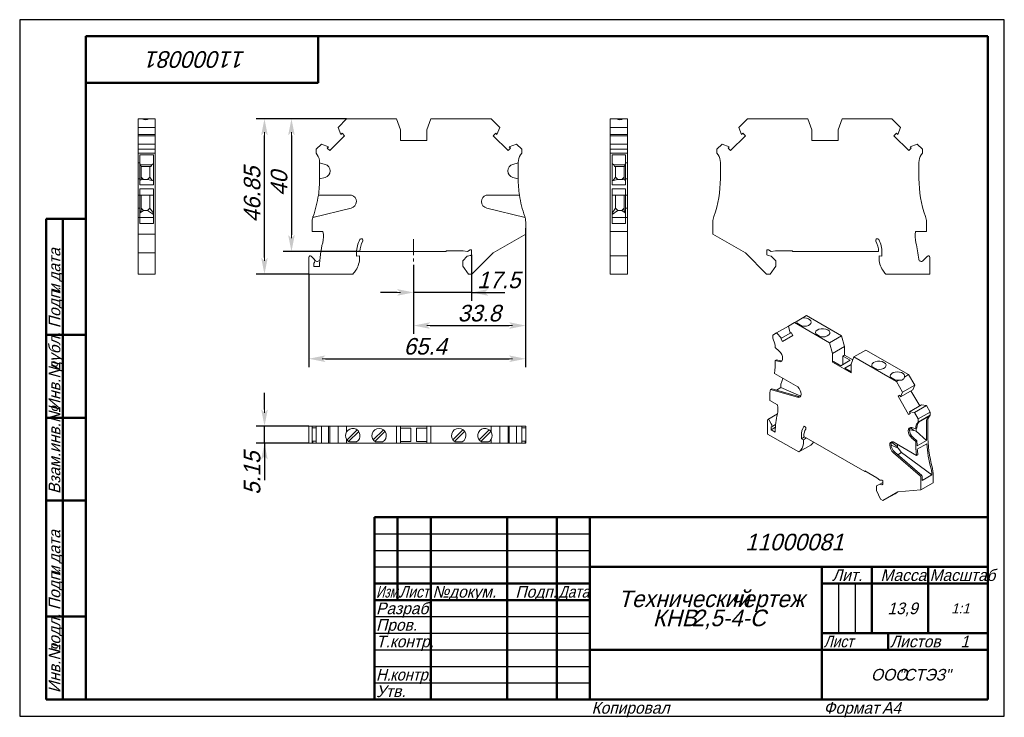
# Model space of a CAD drawing. Header units: millimetres. Extents: x 0 to 297, y 0 to 210.
import ezdxf

# ---------------------------------------------------------------- set-up
doc = ezdxf.new("R2010")
doc.units = ezdxf.units.MM
doc.linetypes.add('CENTER_per1_scale0.152362', pattern=[7.74, 4.8375, -0.9675, 0.9675, -0.9675])
doc.styles.add('TextStyle_1', font='T-FLEX Type A.TTF', dxfattribs={"oblique": 15, "height": 5})
doc.styles.add('TextStyle_2', font='T-FLEX Type A.TTF', dxfattribs={"oblique": 15, "height": 3.5})
doc.styles.add('TextStyle_3', font='T-FLEX Type A.TTF', dxfattribs={"width": 0.744064, "oblique": 15, "height": 3.5})
doc.styles.add('TextStyle_4', font='T-FLEX Type A.TTF', dxfattribs={"width": 0.883061, "oblique": 15, "height": 3.5})
doc.styles.add('TextStyle_5', font='T-FLEX Type A.TTF', dxfattribs={"width": 0.94413, "oblique": 15, "height": 3.5})
doc.styles.add('TextStyle_6', font='T-FLEX Type A.TTF', dxfattribs={"width": 0.98844, "oblique": 15, "height": 3.5})
doc.styles.add('TextStyle_7', font='T-FLEX Type A.TTF', dxfattribs={"oblique": 15, "height": 5})
doc.styles.add('TextStyle_8', font='T-FLEX Type A.TTF', dxfattribs={"oblique": 15, "height": 3})
doc.styles.add('TextStyle_9', font='T-FLEX Type A.TTF', dxfattribs={"oblique": 15, "height": 3.5})
doc.dimstyles.new('DIM_ST_1', dxfattribs={"dimtxt": 5, "dimasz": 5, "dimexe": 2.5, "dimexo": 0, "dimtad": 1, "dimrnd": 0.01, "dimdsep": 46, "dimtxsty": 'TextStyle_1', "dimblk": 'Arrow_3_C7_Status', "dimcen": 0.09, "dimclrd": 7, "dimclre": 7, "dimclrt": 7, "dimazin": 0, "dimtfac": 1, "dimtdec": 0, "dimtmove": 0, "dimatfit": 0, "dimldrblk": 'NONE', "dimfxl": 1, "dimtvp": 1, "dimtolj": 1, "dimarcsym": 0})
doc.dimstyles.new('DIM_ST_2', dxfattribs={"dimtxt": 5, "dimasz": 5, "dimexe": 2.5, "dimexo": 0, "dimtad": 1, "dimrnd": 0.01, "dimdsep": 46, "dimtxsty": 'TextStyle_1', "dimblk": 'Arrow_3_C7_Status', "dimcen": 0.09, "dimclrd": 7, "dimclre": 7, "dimclrt": 7, "dimazin": 0, "dimtfac": 1, "dimtdec": 0, "dimtmove": 0, "dimatfit": 0, "dimldrblk": 'NONE', "dimfxl": 1, "dimtvp": 1, "dimtolj": 1, "dimarcsym": 0})
doc.dimstyles.new('DIM_ST_3', dxfattribs={"dimtxt": 5, "dimasz": 5, "dimexe": 2.5, "dimexo": 0, "dimtad": 1, "dimrnd": 0.01, "dimdsep": 46, "dimtxsty": 'TextStyle_1', "dimblk": 'Arrow_3_C7_Status', "dimcen": 0.09, "dimclrd": 7, "dimclre": 7, "dimclrt": 7, "dimazin": 0, "dimtfac": 1, "dimtdec": 0, "dimtmove": 0, "dimatfit": 0, "dimldrblk": 'NONE', "dimfxl": 1, "dimtvp": 1, "dimtolj": 1, "dimarcsym": 0})

# ---------------------------------------------------------------- blocks, each defined once
blk = doc.blocks.new('Arrow_3_C7_Status')
at = {"color": 7, "linetype": 'Continuous', "lineweight": 0}
blk.add_line((-1, 0), (-0.8, 0), dxfattribs=at)
at = {"color": 7}
blk.add_solid([(-1, -0.2), (0, 0), (-0.8, 0), (-1, 0.2)], dxfattribs=at)
blk = doc.blocks.new('*D5')
at = {"color": 7, "lineweight": -2}
for p, q in [((136.32, 139.12), (136.32, 125.27)), ((118.82, 136.09), (118.82, 125.27)), ((113.82, 127.77), (108.82, 127.77)), ((136.32, 127.77), (118.82, 127.77)), ((136.32, 127.77), (146.32, 127.77)), ((141.32, 127.77), (146.32, 127.77))]:
    blk.add_line(p, q, dxfattribs=at)
at = {"layer": 'Defpoints', "color": 0}
for p in [(136.32, 139.12), (118.82, 136.09), (118.82, 127.77)]:
    blk.add_point(p, dxfattribs=at)
at = {"color": 7, "lineweight": -2, "xscale": 5, "yscale": 5, "zscale": 5}
blk.add_blockref('Arrow_3_C7_Status', (118.82, 127.77), dxfattribs=at)
at = {"color": 7, "lineweight": -2, "xscale": 5, "yscale": 5, "zscale": 5, "rotation": 180}
blk.add_blockref('Arrow_3_C7_Status', (136.32, 127.77), dxfattribs=at)
blk = doc.blocks.new('_None')
blk = doc.blocks.new('*D6')
at = {"color": 7, "lineweight": -2}
for p, q in [((152.62, 147.17), (152.62, 115.27)), ((118.82, 136.09), (118.82, 115.27)), ((123.82, 117.77), (147.62, 117.77))]:
    blk.add_line(p, q, dxfattribs=at)
at = {"layer": 'Defpoints', "color": 0}
for p in [(152.62, 147.17), (118.82, 136.09), (152.62, 117.77)]:
    blk.add_point(p, dxfattribs=at)
at = {"color": 7, "lineweight": -2, "xscale": 5, "yscale": 5, "zscale": 5, "rotation": 180}
blk.add_blockref('Arrow_3_C7_Status', (118.82, 117.77), dxfattribs=at)
at = {"color": 7, "lineweight": -2, "xscale": 5, "yscale": 5, "zscale": 5}
blk.add_blockref('Arrow_3_C7_Status', (152.62, 117.77), dxfattribs=at)
blk = doc.blocks.new('*D7')
at = {"color": 7, "lineweight": -2}
for p, q in [((152.62, 145.32), (152.62, 105.27)), ((87.22, 133.27), (87.22, 105.27)), ((92.22, 107.77), (147.62, 107.77))]:
    blk.add_line(p, q, dxfattribs=at)
at = {"layer": 'Defpoints', "color": 0}
for p in [(152.62, 145.32), (87.22, 133.27), (152.62, 107.77)]:
    blk.add_point(p, dxfattribs=at)
at = {"color": 7, "lineweight": -2, "xscale": 5, "yscale": 5, "zscale": 5}
for p, rotation in [((87.22, 107.77), 180), ((152.62, 107.77), 360)]:
    blk.add_blockref('Arrow_3_C7_Status', p, dxfattribs=dict(at, rotation=rotation))
blk = doc.blocks.new('*D8')
at = {"color": 7, "lineweight": -2}
for p, q in [((98.62, 180.12), (79.48, 180.12)), ((81.98, 175.12), (81.98, 145.12)), ((102.63, 140.12), (79.48, 140.12))]:
    blk.add_line(p, q, dxfattribs=at)
at = {"layer": 'Defpoints', "color": 0}
for p in [(98.62, 180.12), (81.98, 140.12), (102.63, 140.12)]:
    blk.add_point(p, dxfattribs=at)
at = {"color": 7, "lineweight": -2, "xscale": 5, "yscale": 5, "zscale": 5}
for p, rotation in [((81.98, 180.12), 89.99999999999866), ((81.98, 140.12), 269.9999999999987)]:
    blk.add_blockref('Arrow_3_C7_Status', p, dxfattribs=dict(at, rotation=rotation))
blk = doc.blocks.new('*D9')
at = {"color": 7, "lineweight": -2}
for p, q in [((98.62, 180.12), (71.34, 180.12)), ((73.84, 138.27), (73.84, 175.12)), ((87.22, 133.27), (71.34, 133.27))]:
    blk.add_line(p, q, dxfattribs=at)
at = {"layer": 'Defpoints', "color": 0}
for p in [(73.84, 180.12), (98.62, 180.12), (87.22, 133.27)]:
    blk.add_point(p, dxfattribs=at)
at = {"color": 7, "lineweight": -2, "xscale": 5, "yscale": 5, "zscale": 5}
for p, rotation in [((73.84, 180.12), 90), ((73.84, 133.27), 270)]:
    blk.add_blockref('Arrow_3_C7_Status', p, dxfattribs=dict(at, rotation=rotation))
blk = doc.blocks.new('*D10')
at = {"color": 7, "lineweight": -2}
for p, q in [((73.84, 92.48), (73.84, 97.48)), ((87.22, 87.48), (71.34, 87.48)), ((73.84, 82.33), (73.84, 87.48)), ((87.22, 82.33), (71.34, 82.33)), ((73.84, 82.33), (73.84, 71.19)), ((73.84, 77.33), (73.84, 72.33))]:
    blk.add_line(p, q, dxfattribs=at)
at = {"layer": 'Defpoints', "color": 0}
for p in [(73.84, 87.48), (87.22, 87.48), (87.22, 82.33)]:
    blk.add_point(p, dxfattribs=at)
at = {"color": 7, "lineweight": -2, "xscale": 5, "yscale": 5, "zscale": 5}
for p, rotation in [((73.84, 87.48), 269.9999999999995), ((73.84, 82.33), 89.99999999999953)]:
    blk.add_blockref('Arrow_3_C7_Status', p, dxfattribs=dict(at, rotation=rotation))
blk = doc.blocks.new('_FR1Страница_1')
at = {"color": 7, "linetype": 'Continuous', "lineweight": 25}
for p, q in [((0, 210), (0, 0)), ((297, 210), (0, 210)), ((297, 0), (297, 210)), ((107, 55), (172, 55)), ((107, 50), (172, 50)), ((107, 45), (172, 45)), ((247, 40), (247, 25)), ((252, 40), (252, 25)), ((107, 30), (172, 30)), ((107, 25), (172, 25)), ((107, 20), (172, 20)), ((242, 20), (292, 20)), ((262, 20), (262, 20)), ((107, 15), (172, 15)), ((107, 10), (172, 10)), ((0, 0), (297, 0))]:
    blk.add_line(p, q, dxfattribs=at)
at = {"color": 7, "linetype": 'Continuous', "lineweight": 50}
for p, q in [((20, 5), (20, 205)), ((20, 205), (292, 205)), ((90, 191), (90, 205)), ((292, 205), (292, 5)), ((20, 191), (90, 191)), ((8, 5), (8, 150)), ((8, 150), (20, 150)), ((13, 150), (13, 5)), ((8, 115), (20, 115)), ((8, 90), (20, 90)), ((20, 65), (8, 65)), ((107, 5), (107, 60)), ((107, 60), (292, 60)), ((114, 60), (114, 35)), ((124, 60), (124, 5)), ((147, 60), (147, 5)), ((162, 60), (162, 5)), ((172, 60), (172, 5)), ((172, 45), (292, 45)), ((242, 45), (242, 5)), ((257, 45), (257, 25)), ((274, 45), (274, 25)), ((107, 40), (172, 40)), ((242, 40), (292, 40)), ((107, 35), (172, 35)), ((8, 30), (20, 30)), ((242, 25), (292, 25)), ((262, 25), (262, 20)), ((172, 20), (292, 20)), ((20, 5), (8, 5)), ((292, 5), (20, 5))]:
    blk.add_line(p, q, dxfattribs=at)
at = {"color": 7, "oblique": 15}
for s, height, rotation, style, p in [('11000081', 5, 180, 'TextStyle_7', (68.16, 200.5)), ('дата', 3.5, 90, 'TextStyle_2', (12.25, 131.01)), ('Подп.', 3.5, 90, 'TextStyle_2', (12.25, 117)), ('и', 3.5, 90, 'TextStyle_2', (12.25, 127.51)), ('дубл.', 3.5, 90, 'TextStyle_2', (12.25, 104.01)), ('Инв.№', 3.5, 90, 'TextStyle_2', (12.25, 92)), ('Взам.инв.№', 3.5, 90, 'TextStyle_2', (12.25, 67)), ('дата', 3.5, 90, 'TextStyle_2', (12.25, 46.01)), ('Подп.', 3.5, 90, 'TextStyle_2', (12.25, 32)), ('и', 3.5, 90, 'TextStyle_2', (12.25, 42.51)), ('подл.', 3.5, 90, 'TextStyle_2', (12.25, 19.01)), ('Инв.№', 3.5, 90, 'TextStyle_2', (12.25, 7))]:
    blk.add_text(s, height=height, rotation=rotation, dxfattribs=dict(at, style=style)).set_placement(p)
for s, height, style, p in [('11000081', 5, 'TextStyle_7', (218.84, 50)), ('Лит.', 3.5, 'TextStyle_2', (245.03, 40.76)), ('Масса', 3.5, 'TextStyle_2', (259.65, 40.76)), ('№', 3.5, 'TextStyle_2', (124.5, 35.75)), ('Подп.', 3.5, 'TextStyle_2', (149.53, 35.75)), ('докум.', 3.5, 'TextStyle_2', (129.5, 35.75)), ('Технический', 5, 'TextStyle_7', (180.55, 32.88)), ('чертеж', 5, 'TextStyle_7', (214.51, 32.88)), ('Разраб.', 3.5, 'TextStyle_2', (107.5, 30.75)), ('13,9', 3.5, 'TextStyle_2', (261.78, 30.75)), ('1:1', 3, 'TextStyle_8', (280.99, 31)), ('КНВ', 5, 'TextStyle_7', (190.97, 27.12)), ('2,5-4-С', 5, 'TextStyle_7', (202.76, 27.12)), ('Пров.', 3.5, 'TextStyle_2', (107.5, 25.75)), ('Т.контр.', 3.5, 'TextStyle_2', (107.5, 20.75)), ('Листов', 3.5, 'TextStyle_2', (262.5, 20.75)), ('1', 3.5, 'TextStyle_9', (283.78, 20.75)), ('ООО', 3.5, 'TextStyle_2', (256.78, 10.75)), ('"СТЭЗ"', 3.5, 'TextStyle_2', (265.03, 10.75)), ('Утв.', 3.5, 'TextStyle_2', (107.5, 5.75)), ('Копировал', 3.5, 'TextStyle_2', (172.5, 0.75)), ('Формат', 3.5, 'TextStyle_2', (242.5, 0.75)), ('A4', 3.5, 'TextStyle_2', (260.12, 0.75))]:
    blk.add_text(s, height=height, dxfattribs=dict(at, style=style)).set_placement(p)
for s, style, width, p in [('Масштаб', 'TextStyle_6', 0.98844, (274.5, 40.76)), ('Изм.', 'TextStyle_3', 0.744064, (107.5, 35.75)), ('Лист', 'TextStyle_4', 0.883061, (114.5, 35.75)), ('Дата', 'TextStyle_4', 0.883061, (162.5, 35.75)), ('Лист', 'TextStyle_4', 0.883061, (242.5, 20.75)), ('Н.', 'TextStyle_5', 0.94413, (107.5, 10.75)), ('контр.', 'TextStyle_5', 0.94413, (111.75, 10.75))]:
    blk.add_text(s, height=3.5, dxfattribs=dict(at, style=style, width=width)).set_placement(p)
blk = doc.blocks.new('Страница_1')
at = {"color": 7, "linetype": 'Continuous', "lineweight": 20}
for p, q in [((35.715, 177.542), (35.715, 180.116)), ((35.715, 180.116), (36.863, 180.116)), ((36.862, 180.116), (39.068, 180.116)), ((39.067, 180.116), (40.865, 180.116)), ((40.865, 177.542), (40.865, 180.116)), ((96.049, 177.542), (98.623, 180.116)), ((98.623, 180.116), (113.623, 180.116)), ((113.623, 180.116), (114.823, 176.819)), ((122.823, 176.819), (124.023, 180.116)), ((124.023, 180.116), (142.223, 180.116)), ((144.797, 177.542), (142.223, 180.116)), ((179.945, 180.116), (178.148, 180.116)), ((178.148, 177.542), (178.148, 180.116)), ((182.15, 180.116), (179.944, 180.116)), ((183.298, 180.116), (182.15, 180.116)), ((183.298, 177.542), (183.298, 180.116)), ((216.929, 177.542), (219.503, 180.116)), ((237.703, 180.116), (219.503, 180.116)), ((238.903, 176.819), (237.703, 180.116)), ((248.103, 180.116), (246.903, 176.819)), ((263.103, 180.116), (248.103, 180.116)), ((265.677, 177.542), (263.103, 180.116)), ((35.715, 177.542), (40.865, 177.542)), ((35.715, 177.542), (35.715, 175.4)), ((35.715, 175.4), (40.865, 175.4)), ((35.715, 175.4), (35.715, 175.016)), ((40.865, 175.4), (40.865, 177.542)), ((40.865, 175.016), (40.865, 175.4)), ((96.884, 175.4), (96.049, 177.542)), ((97.257, 175.773), (96.884, 175.4)), ((98.013, 175.016), (97.257, 175.773)), ((114.823, 173.616), (114.823, 176.819)), ((122.823, 173.616), (122.823, 176.819)), ((143.59, 175.773), (142.833, 175.016)), ((143.963, 175.4), (143.59, 175.773)), ((144.797, 177.542), (143.963, 175.4)), ((183.298, 177.542), (178.148, 177.542)), ((178.148, 175.4), (178.148, 177.542)), ((178.148, 175.016), (178.148, 175.4)), ((183.298, 175.4), (178.148, 175.4)), ((183.298, 175.4), (183.298, 177.542)), ((183.298, 175.016), (183.298, 175.4)), ((217.763, 175.4), (216.929, 177.542)), ((218.137, 175.773), (217.763, 175.4)), ((218.893, 175.016), (218.137, 175.773)), ((238.903, 176.819), (238.903, 173.616)), ((246.903, 176.819), (246.903, 173.616)), ((263.713, 175.016), (264.47, 175.773)), ((264.47, 175.773), (264.843, 175.4)), ((264.843, 175.4), (265.677, 177.542)), ((35.715, 175.016), (35.715, 172.508)), ((40.865, 175.016), (35.715, 175.016)), ((35.715, 172.508), (40.865, 172.508)), ((35.715, 170.916), (35.715, 172.508)), ((40.865, 172.508), (40.865, 175.016)), ((40.865, 170.916), (40.865, 172.508)), ((89.423, 170.916), (91.015, 172.508)), ((91.015, 172.508), (93.158, 171.674)), ((93.541, 170.544), (98.013, 175.016)), ((122.823, 173.616), (114.823, 173.616)), ((142.833, 175.016), (147.306, 170.544)), ((149.832, 172.508), (147.689, 171.674)), ((151.423, 170.916), (149.832, 172.508)), ((178.148, 175.016), (178.148, 172.508)), ((178.148, 175.016), (183.298, 175.016)), ((178.148, 170.916), (178.148, 172.508)), ((183.298, 172.508), (178.148, 172.508)), ((183.298, 172.508), (183.298, 175.016)), ((183.298, 170.916), (183.298, 172.508)), ((210.303, 170.916), (211.895, 172.508)), ((211.895, 172.508), (214.038, 171.674)), ((214.421, 170.544), (218.893, 175.016)), ((238.903, 173.616), (246.903, 173.616)), ((263.713, 175.016), (268.185, 170.544)), ((270.711, 172.508), (268.569, 171.674)), ((272.303, 170.916), (270.711, 172.508)), ((35.715, 170.916), (40.865, 170.916)), ((35.715, 169.716), (35.715, 170.916)), ((35.715, 169.237), (35.715, 169.716)), ((40.865, 169.716), (35.715, 169.716)), ((40.865, 170.916), (40.865, 169.716)), ((40.865, 169.716), (40.865, 169.237)), ((89.423, 170.916), (89.423, 169.716)), ((89.423, 169.716), (89.759, 169.237)), ((92.784, 171.3), (93.158, 171.674)), ((93.541, 170.544), (92.784, 171.3)), ((147.306, 170.544), (148.062, 171.3)), ((148.062, 171.3), (147.689, 171.674)), ((151.088, 169.237), (151.423, 169.716)), ((151.423, 169.716), (151.423, 170.916)), ((178.148, 170.916), (178.148, 169.716)), ((183.298, 170.916), (178.148, 170.916)), ((183.298, 169.716), (178.148, 169.716)), ((178.148, 169.716), (178.148, 169.237)), ((183.298, 170.916), (183.298, 169.716)), ((183.298, 169.716), (183.298, 169.237)), ((210.303, 170.916), (210.303, 169.716)), ((210.303, 169.716), (210.639, 169.237)), ((213.664, 171.3), (214.038, 171.674)), ((214.421, 170.544), (213.664, 171.3)), ((268.185, 170.544), (268.942, 171.3)), ((268.942, 171.3), (268.569, 171.674)), ((272.303, 169.716), (271.968, 169.237)), ((272.303, 170.916), (272.303, 169.716)), ((35.715, 169.237), (35.715, 166.971)), ((35.715, 166.81), (35.715, 166.971)), ((35.715, 166.81), (35.715, 166.364)), ((36.265, 166.81), (35.715, 166.81)), ((35.715, 166.364), (35.715, 164.432)), ((36.265, 169.237), (36.265, 169.252)), ((40.315, 169.252), (36.265, 169.252)), ((36.265, 169.237), (36.265, 166.971)), ((36.265, 166.81), (36.265, 166.971)), ((36.265, 166.364), (36.265, 166.81)), ((36.454, 166.233), (36.265, 166.491)), ((36.265, 166.364), (36.265, 164.432)), ((39.824, 166.233), (40.315, 166.662)), ((40.315, 169.237), (40.315, 169.252)), ((40.315, 169.237), (40.315, 166.971)), ((40.315, 162.078), (40.315, 166.971)), ((40.865, 169.237), (40.865, 166.971)), ((40.865, 166.971), (40.865, 162.078)), ((90.473, 166.81), (90.473, 166.971)), ((90.473, 166.81), (92.141, 166.364)), ((90.473, 162.078), (90.473, 166.81)), ((150.373, 166.81), (148.706, 166.364)), ((150.373, 166.81), (150.373, 166.971)), ((150.373, 162.078), (150.373, 166.81)), ((178.148, 166.971), (178.148, 169.237)), ((178.148, 166.971), (178.148, 162.078)), ((178.698, 169.252), (182.748, 169.252)), ((178.698, 169.237), (178.698, 169.252)), ((178.698, 166.971), (178.698, 169.237)), ((178.698, 162.078), (178.698, 166.971)), ((179.189, 166.233), (178.698, 166.662)), ((182.558, 166.233), (182.748, 166.491)), ((182.748, 169.237), (182.748, 169.252)), ((182.748, 166.971), (182.748, 169.237)), ((182.748, 166.81), (182.748, 166.971)), ((182.748, 166.364), (182.748, 166.81)), ((182.748, 166.81), (183.298, 166.81)), ((182.748, 166.364), (182.748, 164.432)), ((183.298, 166.971), (183.298, 169.237)), ((183.298, 166.81), (183.298, 166.971)), ((183.298, 166.81), (183.298, 166.364)), ((183.298, 166.364), (183.298, 164.432)), ((211.353, 166.971), (211.353, 162.078)), ((271.253, 166.971), (271.253, 162.078)), ((35.715, 164.432), (35.715, 164.401)), ((35.715, 164.401), (35.715, 162.469)), ((36.265, 164.401), (36.265, 164.432)), ((36.265, 164.401), (36.265, 162.469)), ((36.454, 166.233), (36.62, 165.777)), ((39.824, 166.233), (36.454, 166.233)), ((39.566, 165.777), (36.62, 165.777)), ((36.665, 165.777), (36.665, 162.001)), ((39.265, 162.566), (39.265, 165.777)), ((39.824, 166.233), (39.566, 165.777)), ((93.623, 164.432), (93.623, 164.401)), ((147.223, 164.432), (147.223, 164.401)), ((179.189, 166.233), (179.446, 165.777)), ((179.189, 166.233), (182.558, 166.233)), ((179.446, 165.777), (182.393, 165.777)), ((179.748, 162.566), (179.748, 165.777)), ((182.348, 165.777), (182.348, 162.001)), ((182.558, 166.233), (182.393, 165.777)), ((182.748, 164.401), (182.748, 164.432)), ((182.748, 164.401), (182.748, 162.469)), ((183.298, 164.432), (183.298, 164.401)), ((183.298, 164.401), (183.298, 162.469)), ((35.715, 162.469), (35.715, 162.022)), ((35.715, 162.022), (35.715, 157.091)), ((36.265, 162.022), (35.715, 162.022)), ((36.265, 162.022), (36.265, 162.469)), ((36.265, 162.022), (36.265, 160.184)), ((36.265, 161.47), (36.549, 161.676)), ((36.549, 161.676), (36.665, 162.001)), ((36.549, 161.676), (37.365, 161.866)), ((37.365, 161.866), (36.665, 162.566)), ((37.365, 161.866), (38.565, 161.866)), ((39.265, 162.566), (38.565, 161.866)), ((39.975, 161.537), (38.565, 161.866)), ((39.975, 161.537), (39.265, 162.566)), ((39.975, 161.537), (40.315, 161.379)), ((40.315, 162.078), (40.315, 160.184)), ((40.865, 162.078), (40.865, 150.697)), ((92.141, 162.469), (90.473, 162.022)), ((148.706, 162.469), (150.373, 162.022)), ((178.148, 162.078), (178.148, 150.697)), ((178.698, 162.078), (178.698, 160.184)), ((179.037, 161.537), (178.698, 161.379)), ((179.037, 161.537), (179.748, 162.566)), ((179.037, 161.537), (180.448, 161.866)), ((179.748, 162.566), (180.448, 161.866)), ((181.648, 161.866), (180.448, 161.866)), ((181.648, 161.866), (182.348, 162.566)), ((182.463, 161.676), (181.648, 161.866)), ((182.463, 161.676), (182.348, 162.001)), ((182.748, 161.47), (182.463, 161.676)), ((182.748, 162.022), (182.748, 162.469)), ((182.748, 162.022), (182.748, 160.184)), ((183.298, 162.022), (182.748, 162.022)), ((183.298, 162.469), (183.298, 162.022)), ((183.298, 162.022), (183.298, 157.091)), ((40.315, 160.184), (36.265, 160.184)), ((36.265, 159.033), (36.265, 157.091)), ((40.315, 159.033), (36.265, 159.033)), ((40.315, 159.033), (40.315, 150.697)), ((182.748, 160.184), (178.698, 160.184)), ((178.698, 159.033), (178.698, 150.697)), ((182.748, 159.033), (178.698, 159.033)), ((182.748, 159.033), (182.748, 157.091)), ((35.715, 157.091), (35.715, 155.18)), ((36.265, 157.091), (35.715, 157.091)), ((35.715, 155.18), (35.715, 155.149)), ((35.715, 155.149), (35.715, 153.188)), ((36.265, 157.091), (36.265, 155.18)), ((36.265, 157.091), (40.315, 157.091)), ((36.265, 155.18), (36.265, 155.149)), ((36.265, 155.149), (36.265, 153.188)), ((36.665, 157.091), (36.665, 152.601)), ((39.265, 157.091), (39.265, 153.166)), ((100.136, 157.091), (90.106, 157.091)), ((101.548, 155.18), (101.548, 155.149)), ((139.298, 155.18), (139.298, 155.149)), ((140.711, 157.091), (150.741, 157.091)), ((182.748, 157.091), (178.698, 157.091)), ((179.748, 157.091), (179.748, 153.166)), ((182.348, 157.091), (182.348, 152.601)), ((182.748, 157.091), (182.748, 155.18)), ((183.298, 157.091), (182.748, 157.091)), ((182.748, 155.18), (182.748, 155.149)), ((182.748, 155.149), (182.748, 153.188)), ((183.298, 157.091), (183.298, 155.18)), ((183.298, 155.18), (183.298, 155.149)), ((183.298, 155.149), (183.298, 153.188)), ((36.265, 153.188), (35.715, 153.188)), ((35.715, 153.188), (35.715, 150.325)), ((36.265, 153.188), (36.265, 150.325)), ((36.265, 151.636), (36.34, 151.748)), ((36.665, 152.601), (36.34, 151.748)), ((36.34, 151.748), (37.365, 152.466)), ((36.665, 153.166), (37.365, 152.466)), ((37.365, 152.466), (38.565, 152.466)), ((39.265, 153.166), (38.565, 152.466)), ((38.565, 152.466), (40.315, 151.24)), ((39.265, 153.166), (40.315, 151.644)), ((99.942, 153.188), (88.396, 150.325)), ((140.905, 153.188), (152.451, 150.325)), ((179.748, 153.166), (178.698, 151.644)), ((180.448, 152.466), (178.698, 151.24)), ((179.748, 153.166), (180.448, 152.466)), ((181.648, 152.466), (180.448, 152.466)), ((182.348, 153.166), (181.648, 152.466)), ((182.672, 151.748), (181.648, 152.466)), ((182.348, 152.601), (182.672, 151.748)), ((182.748, 151.636), (182.672, 151.748)), ((182.748, 153.188), (183.298, 153.188)), ((182.748, 153.188), (182.748, 150.325)), ((183.298, 153.188), (183.298, 150.325)), ((35.715, 149.023), (35.715, 150.325)), ((36.265, 150.325), (35.715, 150.325)), ((35.715, 149.023), (35.715, 145.324)), ((40.315, 150.392), (36.265, 150.392)), ((36.265, 149.023), (36.265, 150.325)), ((36.265, 149.023), (36.265, 148.587)), ((40.315, 148.587), (36.265, 148.587)), ((40.315, 149.023), (40.315, 150.697)), ((40.315, 148.587), (40.315, 149.023)), ((40.865, 149.023), (40.865, 150.697)), ((40.865, 149.023), (40.865, 145.324)), ((88.223, 149.023), (88.223, 146.116)), ((152.623, 149.023), (152.623, 145.324)), ((178.148, 149.023), (178.148, 150.697)), ((178.148, 149.023), (178.148, 146.116)), ((178.698, 149.023), (178.698, 150.697)), ((178.698, 150.392), (182.748, 150.392)), ((178.698, 148.587), (178.698, 149.023)), ((178.698, 148.587), (182.748, 148.587)), ((182.748, 149.023), (182.748, 150.325)), ((183.298, 150.325), (182.748, 150.325)), ((182.748, 149.023), (182.748, 148.587)), ((183.298, 149.023), (183.298, 150.325)), ((183.298, 149.023), (183.298, 146.116)), ((209.103, 149.023), (209.103, 145.324)), ((273.503, 149.023), (273.503, 146.116)), ((91.467, 146.116), (88.223, 146.116)), ((178.148, 142.759), (178.148, 146.116)), ((183.298, 146.116), (178.148, 146.116)), ((183.298, 142.759), (183.298, 146.116)), ((270.26, 146.116), (273.503, 146.116)), ((35.715, 145.324), (35.715, 139.658)), ((35.715, 145.324), (40.865, 145.324)), ((40.865, 145.324), (40.865, 139.658)), ((152.623, 145.324), (142.809, 139.658)), ((178.148, 138.823), (178.148, 142.759)), ((183.298, 138.823), (183.298, 142.759)), ((209.103, 145.324), (218.917, 139.658)), ((35.715, 139.658), (35.715, 133.266)), ((40.865, 139.658), (35.715, 139.658)), ((40.865, 139.658), (40.865, 133.266)), ((101.623, 139.816), (101.623, 138.738)), ((128.623, 140.116), (102.629, 140.116)), ((128.623, 140.116), (128.623, 140.316)), ((133.737, 140.316), (128.623, 140.316)), ((135.057, 140.089), (133.737, 140.316)), ((135.896, 140.58), (135.057, 140.089)), ((135.896, 140.58), (136.323, 140.58)), ((136.323, 139.116), (136.323, 140.58)), ((142.809, 139.658), (136.424, 133.266)), ((218.917, 139.658), (225.303, 133.266)), ((225.403, 140.58), (225.403, 139.116)), ((225.83, 140.58), (225.403, 140.58)), ((225.83, 140.58), (226.67, 140.089)), ((226.67, 140.089), (227.989, 140.316)), ((233.103, 140.316), (227.989, 140.316)), ((233.103, 140.116), (233.103, 140.316)), ((233.103, 140.116), (259.097, 140.116)), ((260.103, 139.816), (260.103, 138.738)), ((87.223, 133.266), (87.223, 138.423)), ((88.76, 137.853), (87.906, 138.706)), ((89.276, 137.337), (88.76, 137.853)), ((102.523, 138.816), (101.623, 138.738)), ((102.523, 138.26), (102.523, 138.816)), ((133.673, 137.316), (135.026, 138.669)), ((133.673, 137.316), (133.673, 135.666)), ((136, 138.93), (135.026, 138.669)), ((136.323, 139.116), (136, 138.93)), ((178.148, 138.423), (178.148, 138.823)), ((183.298, 138.823), (178.148, 138.823)), ((178.148, 133.266), (178.148, 138.423)), ((183.298, 138.423), (183.298, 138.823)), ((183.298, 133.266), (183.298, 138.423)), ((225.403, 139.116), (225.726, 138.93)), ((225.726, 138.93), (226.701, 138.669)), ((228.053, 137.316), (226.701, 138.669)), ((228.053, 137.316), (228.053, 135.666)), ((259.203, 138.26), (259.203, 138.816)), ((259.203, 138.816), (260.103, 138.738)), ((272.451, 137.337), (273.82, 138.706)), ((274.503, 133.266), (274.503, 138.423)), ((88.723, 136.545), (88.723, 135.616)), ((88.723, 135.616), (90.431, 135.616)), ((133.673, 135.666), (135.354, 133.266)), ((228.053, 135.666), (226.373, 133.266)), ((35.715, 133.266), (40.865, 133.266)), ((100.489, 133.266), (87.223, 133.266)), ((135.354, 133.266), (136.424, 133.266)), ((183.298, 133.266), (178.148, 133.266)), ((226.373, 133.266), (225.303, 133.266)), ((261.237, 133.266), (274.503, 133.266)), ((233.677, 118.67), (234.488, 119.138)), ((234.488, 119.138), (236.047, 120.038)), ((236.047, 120.038), (237.318, 120.772)), ((237.318, 120.772), (247.925, 114.648)), ((228.297, 115.564), (231.857, 117.619)), ((231.857, 117.619), (233.677, 118.67)), ((232.447, 115.529), (231.857, 117.619)), ((233.677, 118.67), (244.283, 112.546)), ((234.502, 118.479), (235.999, 117.615)), ((227.171, 114.914), (228.297, 115.564)), ((227.171, 114.914), (227.171, 113.934)), ((227.171, 113.934), (227.409, 113.405)), ((228.297, 115.564), (229.812, 114.008)), ((229.548, 113.855), (229.812, 114.008)), ((230.083, 112.929), (229.548, 113.855)), ((229.812, 114.008), (232.447, 115.529)), ((230.083, 112.929), (233.245, 114.754)), ((232.71, 115.681), (232.447, 115.529)), ((233.245, 114.754), (232.71, 115.681)), ((240.105, 115.244), (241.602, 114.379)), ((244.283, 112.546), (247.925, 114.648)), ((247.925, 114.648), (248.773, 111.466)), ((227.914, 111.133), (227.914, 111.264)), ((227.914, 111.133), (229.093, 110.087)), ((244.283, 112.546), (245.132, 109.364)), ((245.132, 109.364), (248.773, 111.466)), ((248.773, 111.466), (248.773, 108.851)), ((251.637, 108.3), (255.279, 110.403)), ((255.279, 110.403), (268.148, 102.972)), ((227.914, 107.223), (228.303, 107.448)), ((229.093, 106.907), (227.914, 107.223)), ((228.303, 107.448), (229.482, 107.132)), ((230.141, 107.904), (230.141, 107.879)), ((245.132, 106.749), (245.132, 109.364)), ((245.468, 106.943), (245.132, 106.749)), ((245.468, 106.943), (247.695, 105.657)), ((247.695, 105.657), (250.541, 107.3)), ((248.773, 108.851), (248.314, 108.586)), ((250.541, 107.3), (248.314, 108.586)), ((248.314, 108.586), (248.314, 106.014)), ((251.29, 107.398), (248.773, 108.851)), ((250.789, 106.098), (251.637, 108.3)), ((251.637, 108.3), (264.507, 100.87)), ((250.789, 103.483), (245.132, 106.749)), ((250.789, 106.055), (248.897, 104.963)), ((248.897, 104.963), (250.789, 103.871)), ((250.789, 103.483), (250.789, 106.098)), ((257.076, 105.446), (258.573, 104.582)), ((234.746, 99.252), (227.654, 103.347)), ((262.68, 102.21), (264.177, 101.346)), ((264.507, 100.87), (265.318, 101.339)), ((266.877, 102.239), (268.148, 102.972)), ((269.968, 99.82), (268.148, 102.972)), ((226.445, 98.521), (226.834, 98.745)), ((234.609, 96.144), (226.445, 98.521)), ((234.998, 96.369), (226.834, 98.745)), ((229.576, 99.05), (228.306, 98.317)), ((229.576, 99.05), (229.576, 99.406)), ((235.64, 96.533), (229.576, 99.05)), ((266.327, 97.717), (264.507, 100.87)), ((265.737, 96.309), (269.378, 98.411)), ((266.327, 97.717), (269.968, 99.82)), ((271.478, 93.539), (268.843, 98.102)), ((269.378, 98.411), (269.968, 99.82)), ((226.323, 97.528), (226.323, 95.154)), ((228.616, 93.83), (226.323, 95.154)), ((234.998, 96.369), (234.609, 96.144)), ((235.745, 97.115), (235.745, 97.09)), ((265.473, 96.766), (264.938, 96.457)), ((264.938, 96.457), (268.1, 90.979)), ((265.737, 96.309), (265.473, 96.766)), ((266.327, 97.717), (265.737, 96.309)), ((268.371, 91.745), (272.013, 93.848)), ((269.886, 91.552), (273.528, 93.654)), ((273.528, 93.654), (272.013, 93.848)), ((274.654, 91.705), (273.528, 93.654)), ((225.616, 85.071), (225.616, 89.282)), ((228.567, 91.121), (225.699, 89.465)), ((226.702, 88.188), (226.099, 89.234)), ((268.1, 90.979), (268.635, 91.288)), ((268.635, 91.288), (268.371, 91.745)), ((269.886, 91.552), (268.371, 91.745)), ((271.012, 89.602), (269.886, 91.552)), ((271.012, 89.602), (274.654, 91.705)), ((274.654, 90.725), (271.012, 88.623)), ((271.012, 88.623), (271.012, 89.602)), ((274.035, 90.254), (271.171, 88.601)), ((274.027, 90.246), (274.035, 90.254)), ((274.654, 90.725), (274.416, 90.471)), ((274.654, 91.705), (274.654, 90.725)), ((87.906, 87.48), (87.223, 87.48)), ((87.223, 87.48), (87.223, 82.33)), ((88.223, 87.48), (87.906, 87.48)), ((88.223, 86.93), (88.223, 87.48)), ((88.223, 87.48), (88.512, 87.48)), ((88.223, 86.93), (88.512, 86.93)), ((88.223, 86.93), (88.223, 82.88)), ((88.512, 87.48), (89.423, 87.48)), ((88.512, 86.93), (89.423, 86.93)), ((89.423, 87.48), (91.015, 87.48)), ((89.423, 82.33), (89.423, 87.48)), ((91.015, 82.33), (91.015, 87.48)), ((91.015, 87.48), (93.158, 87.48)), ((93.541, 87.48), (93.158, 87.48)), ((93.158, 82.33), (93.158, 87.48)), ((93.541, 87.48), (93.541, 82.33)), ((96.049, 87.48), (93.541, 87.48)), ((96.049, 82.33), (96.049, 87.48)), ((96.049, 87.48), (98.623, 87.48)), ((98.623, 87.48), (113.623, 87.48)), ((98.623, 85.682), (98.623, 87.48)), ((101.769, 86.345), (98.733, 83.31)), ((109.694, 86.345), (106.658, 83.31)), ((113.623, 87.48), (114.823, 87.48)), ((113.623, 82.33), (113.623, 87.48)), ((122.823, 87.48), (114.823, 87.48)), ((114.823, 82.33), (114.823, 87.48)), ((117.973, 86.83), (114.823, 86.83)), ((117.973, 82.805), (117.973, 86.83)), ((122.823, 86.83), (119.673, 86.83)), ((119.673, 86.83), (119.673, 82.805)), ((122.823, 87.48), (124.023, 87.48)), ((122.823, 82.33), (122.823, 87.48)), ((124.023, 87.48), (142.223, 87.48)), ((124.023, 82.33), (124.023, 87.48)), ((133.694, 86.345), (130.658, 83.31)), ((141.619, 86.345), (138.583, 83.31)), ((144.797, 87.48), (142.223, 87.48)), ((142.223, 85.682), (142.223, 87.48)), ((147.306, 87.48), (144.797, 87.48)), ((144.797, 82.33), (144.797, 87.48)), ((147.306, 87.48), (147.306, 82.33)), ((147.306, 87.48), (147.689, 87.48)), ((149.832, 87.48), (147.689, 87.48)), ((147.689, 82.33), (147.689, 87.48)), ((149.832, 82.33), (149.832, 87.48)), ((151.423, 87.48), (149.832, 87.48)), ((151.423, 82.33), (151.423, 87.48)), ((152.335, 87.48), (151.423, 87.48)), ((152.335, 86.93), (151.423, 86.93)), ((152.623, 87.48), (152.335, 87.48)), ((152.623, 86.93), (152.335, 86.93)), ((152.623, 87.48), (152.623, 86.93)), ((152.623, 86.93), (152.623, 82.88)), ((226.676, 87.136), (226.676, 86.377)), ((226.676, 86.377), (227.947, 87.111)), ((226.676, 86.377), (227.884, 85.68)), ((226.702, 87.149), (228.015, 87.907)), ((268.431, 86.222), (268.431, 86.247)), ((269.75, 86.151), (268.432, 86.289)), ((269.75, 86.151), (268.651, 86.994)), ((270.27, 86.678), (269.09, 86.994)), ((269.75, 86.151), (270.406, 85.921)), ((270.658, 86.903), (270.27, 86.678)), ((270.27, 86.678), (270.27, 86.81)), ((270.406, 86.758), (270.406, 85.921)), ((270.658, 86.903), (270.658, 87.034)), ((270.775, 88.368), (271.012, 88.623)), ((271.164, 88.593), (271.171, 88.601)), ((273.522, 84.693), (273.522, 88.688)), ((273.911, 88.912), (273.911, 84.917)), ((98.623, 82.33), (98.623, 83.478)), ((99.228, 82.815), (102.264, 85.85)), ((107.153, 82.815), (110.189, 85.85)), ((131.153, 82.815), (134.189, 85.85)), ((139.078, 82.815), (142.114, 85.85)), ((142.223, 82.33), (142.223, 83.478)), ((234.996, 79.655), (225.616, 85.071)), ((235.798, 84.54), (235.798, 83.659)), ((236.773, 84.222), (235.798, 83.659)), ((236.434, 83.356), (235.798, 83.659)), ((236.434, 83.356), (237.354, 83.887)), ((236.434, 82.902), (236.434, 83.356)), ((254.89, 73.762), (236.51, 84.374)), ((268.042, 86.022), (268.042, 85.997)), ((269.09, 83.815), (270.27, 82.769)), ((270.658, 82.994), (269.479, 84.039)), ((270.406, 85.921), (273.56, 83.125)), ((87.906, 82.33), (87.223, 82.33)), ((88.223, 82.33), (87.906, 82.33)), ((88.223, 82.88), (88.396, 82.88)), ((88.223, 82.33), (88.223, 82.88)), ((88.223, 82.33), (88.396, 82.33)), ((88.396, 82.33), (88.396, 82.88)), ((89.423, 82.88), (88.396, 82.88)), ((89.423, 82.33), (88.396, 82.33)), ((89.423, 82.33), (91.015, 82.33)), ((91.015, 82.33), (93.158, 82.33)), ((93.541, 82.33), (93.158, 82.33)), ((93.541, 82.33), (96.049, 82.33)), ((96.049, 82.33), (98.623, 82.33)), ((98.623, 82.33), (113.623, 82.33)), ((99.44, 82.68), (101.557, 82.68)), ((107.365, 82.68), (109.482, 82.68)), ((113.623, 82.33), (114.823, 82.33)), ((114.823, 82.805), (117.973, 82.805)), ((122.823, 82.33), (114.823, 82.33)), ((119.673, 82.805), (122.823, 82.805)), ((122.823, 82.33), (124.023, 82.33)), ((124.023, 82.33), (142.223, 82.33)), ((131.365, 82.68), (133.482, 82.68)), ((139.29, 82.68), (141.407, 82.68)), ((144.797, 82.33), (142.223, 82.33)), ((144.797, 82.33), (147.306, 82.33)), ((147.306, 82.33), (147.689, 82.33)), ((149.832, 82.33), (147.689, 82.33)), ((151.423, 82.33), (149.832, 82.33)), ((151.423, 82.88), (152.451, 82.88)), ((151.423, 82.33), (152.451, 82.33)), ((152.451, 82.88), (152.451, 82.33)), ((152.623, 82.88), (152.451, 82.88)), ((152.623, 82.33), (152.451, 82.33)), ((152.623, 82.88), (152.623, 82.33)), ((238.638, 81.757), (234.996, 79.655)), ((262.438, 81.703), (262.438, 81.678)), ((262.827, 81.928), (262.827, 81.903)), ((262.841, 81.671), (265.005, 80.761)), ((262.992, 82.597), (264.803, 81.208)), ((263.437, 82.688), (270.53, 78.593)), ((264.803, 81.899), (264.803, 81.208)), ((265.005, 80.761), (264.803, 81.208)), ((266.035, 79.474), (265.005, 80.761)), ((270.658, 82.994), (270.27, 82.769)), ((273.56, 83.125), (270.696, 81.471)), ((273.619, 82.151), (270.755, 80.497)), ((263.963, 79.646), (263.574, 79.421)), ((263.574, 79.421), (271.738, 72.371)), ((263.963, 79.646), (272.127, 72.595)), ((266.035, 79.474), (264.913, 78.826)), ((266.035, 79.474), (275.113, 72.759)), ((270.918, 78.817), (270.53, 78.593)), ((258.506, 71.838), (254.89, 73.926)), ((254.89, 73.762), (254.89, 73.926)), ((255.031, 73.844), (254.89, 73.762)), ((259.439, 71.114), (258.506, 71.838)), ((272.127, 72.595), (271.738, 72.371)), ((275.113, 72.759), (272.249, 71.105)), ((272.249, 71.461), (272.249, 71.105)), ((275.113, 72.759), (275.113, 73.115)), ((275.502, 73.339), (275.502, 70.319)), ((258.461, 69.414), (259.417, 69.967)), ((258.461, 69.414), (258.461, 68.067)), ((259.417, 69.967), (260.335, 70.496)), ((260.106, 69.782), (259.417, 69.967)), ((260.033, 71.172), (259.439, 71.114)), ((260.033, 71.172), (260.335, 70.998)), ((260.335, 69.914), (260.106, 69.782)), ((260.335, 69.802), (260.106, 69.782)), ((260.335, 69.802), (260.335, 70.998)), ((271.861, 71.237), (271.861, 68.217)), ((271.861, 68.217), (275.502, 70.319)), ((258.461, 68.067), (259.649, 65.422)), ((259.649, 65.422), (260.406, 64.985)), ((264.921, 67.597), (260.406, 64.985)), ((260.406, 64.985), (264.047, 67.087)), ((264.929, 67.598), (264.047, 67.087)), ((271.861, 68.217), (264.921, 67.597))]:
    blk.add_line(p, q, dxfattribs=at)
at = {"color": 7, "linetype": 'CENTER_per1_scale0.152362', "lineweight": 5}
blk.add_line((118.823, 143.83), (118.823, 136.09), dxfattribs=at)
at = {"color": 7, "lineweight": 20, "flags": 128}
blk.add_lwpolyline([(266.877, 102.239), (266.789, 101.982), (266.665, 101.755), (266.504, 101.566), (266.31, 101.421), (266.087, 101.325), (265.843, 101.281), (265.584, 101.286), (265.318, 101.339)], dxfattribs=at)
at = {"color": 7, "linetype": 'Continuous', "lineweight": 20}
for centre, radius, start, end in [((37.965, 181.991), 2.175, 239.54969, 300.45031), ((181.048, 181.991), 2.175, 239.54969, 300.45031), ((86.523, 166.971), 3.95, 360, 35), ((91.623, 164.432), 2, 0, 75), ((149.223, 164.432), 2, 105, 180), ((154.323, 166.971), 3.95, 145, 180), ((207.403, 166.971), 3.95, 0, 35), ((275.203, 166.971), 3.95, 145, 180), ((91.623, 164.401), 2, 285, 360), ((149.223, 164.401), 2, 180, 255), ((56.473, 162.078), 34, 351.5654, 359.90532), ((56.473, 162.078), 34, 359.90532, 360), ((184.373, 162.078), 34, 180, 180.09468), ((184.373, 162.078), 34, 180.09468, 188.4346), ((177.353, 162.078), 34, 340.44279, 0), ((305.253, 162.078), 34, 180, 199.55721), ((56.473, 162.078), 34, 340.44279, 351.5654), ((99.548, 155.149), 2, 281.34617, 360), ((99.548, 155.18), 2, 0, 72.91496), ((141.298, 155.18), 2, 107.08504, 180), ((141.298, 155.149), 2, 180, 258.65383), ((184.373, 162.078), 34, 188.4346, 199.55721), ((93.223, 149.023), 5, 164.90393, 180), ((93.223, 149.023), 5, 160.44279, 164.90393), ((147.623, 149.023), 5, 15.09607, 19.55721), ((147.623, 149.023), 5, 360, 15.09607), ((214.103, 149.023), 5, 160.44279, 180), ((268.503, 149.023), 5, 359.99999, 19.55721), ((84.123, 144.591), 7.5, 345.85889, 11.73422), ((277.603, 144.591), 7.5, 168.26578, 194.14111), ((122.523, 134.916), 32.1, 165.85889, 178.75046), ((109.923, 139.816), 8.3, 152.09877, 180), ((103.03, 143.466), 0.5, 332.09877, 152.09877), ((109.923, 139.816), 7.3, 152.09877, 177.64472), ((258.696, 143.466), 0.5, 27.90123, 207.90123), ((251.803, 139.816), 7.3, 2.35528, 27.90123), ((251.803, 139.816), 8.3, 0, 27.90123), ((239.203, 134.916), 32.1, 5.15339, 14.14111), ((87.623, 138.423), 0.4, 45, 180), ((88.123, 137.216), 0.9, 311.81031, 45), ((89.806, 137.867), 0.75, 225, 354.84661), ((95.523, 138.26), 7, 327.14012, 360), ((266.203, 138.26), 7, 180, 212.85988), ((271.92, 137.867), 0.75, 185.15339, 315), ((274.103, 138.423), 0.4, 0.00002, 135), ((93.423, 139.616), 9.5, 318.05468, 327.14012), ((268.303, 139.616), 9.5, 212.85988, 221.94532), ((100.498, 84.58), 2.175, 299.12461, 149.54969), ((108.423, 84.58), 2.175, 299.12461, 240.87539), ((132.423, 84.58), 2.175, 299.12461, 240.87539), ((140.348, 84.58), 2.175, 30.45031, 240.87539), ((100.498, 84.58), 2.175, 149.54969, 210.45031), ((100.498, 84.58), 2.175, 210.45031, 240.87539), ((140.348, 84.58), 2.175, 299.12461, 329.54969), ((140.348, 84.58), 2.175, 329.54969, 30.45031)]:
    blk.add_arc(centre, radius, start, end, dxfattribs=at)
for centre, major_axis, ratio, start_param, end_param in [((236.594, 118.823), (2.175, 0), 0.5773503, 2.8876527, 3.4186704), ((236.594, 118.823), (2.175, 0), 0.5773503, 4.4353112, 8.1079216), ((242.197, 115.587), (2.175, 0), 0.5773503, 4.4353112, 9.7018557), ((225.121, 112.877), (-1.975, 3.421), 0.5773503, 3.9269908, 4.5378561), ((228.727, 108.721), (-1, 1.732), 0.5773503, 3.9269908, 5.2359878), ((203.872, 121.149), (-17, 29.445), 0.5773503, 3.7797793, 3.9253383), ((228.727, 108.696), (-1, 1.732), 0.5773503, 2.6179939, 3.9269908), ((229.116, 108.92), (-1, 1.732), 0.5773503, 2.6179939, 2.9458915), ((259.168, 105.789), (2.175, 0), 0.5773503, 4.4353112, 9.7018557), ((207.125, 123.027), (-17, 29.445), 0.5773503, 3.585653, 3.6411394), ((264.772, 102.554), (2.175, 0), 0.5773503, 6.0292454, 9.7018557), ((264.772, 102.554), (2.175, 0), 0.5773503, 4.4353112, 4.9663289), ((229.858, 95.487), (-2.5, 4.33), 0.5773503, 0.521922, 0.7853982), ((233.111, 97.365), (-2.5, 4.33), 0.5773503, 0.4440604, 0.7853982), ((234.331, 97.931), (-1, 1.732), 0.5773503, 3.9269908, 5.1995969), ((234.331, 97.906), (-1, 1.732), 0.5773503, 2.5542224, 3.9269908), ((234.72, 98.131), (-1, 1.732), 0.5773503, 2.5542224, 2.9458915), ((223.424, 95.583), (-3.75, 6.495), 0.5773503, 3.6801819, 4.1317916), ((225.899, 89.118), (-0.2, 0.346), 0.5773503, 4.712389, 7.0685835), ((250.577, 72.007), (-16.05, 27.799), 0.5773503, 0.5385892, 0.7635896), ((276.315, 87.075), (-1.975, 3.421), 0.5773503, 0.1745329, 0.7853982), ((276.704, 87.3), (-1.975, 3.421), 0.5773503, 0.1745329, 0.7853982), ((226.252, 87.929), (-0.45, 0.779), 0.5773503, 3.0859221, 4.712389), ((241.667, 81.152), (-4.15, 7.188), 0.5773503, 0.2984299, 0.7853982), ((236.793, 86.946), (-0.25, 0.433), 0.5773508, 3.4400205, 6.5816132), ((241.667, 81.152), (-3.65, 6.322), 0.5773503, 0.2984299, 0.7442907), ((269.456, 85.206), (-1, 1.732), 0.5773503, 5.7595865, 7.0685835), ((269.845, 85.43), (-1, 1.732), 0.5773503, 0.1957012, 0.7853982), ((269.845, 85.405), (-1, 1.732), 0.5773503, 0.7853982, 2.0943951), ((273.063, 85.197), (-1.975, 3.421), 0.5773503, 0.1745329, 0.7853982), ((273.451, 85.422), (-1.975, 3.421), 0.5773503, 0.1745329, 0.7853982), ((269.456, 85.181), (-1, 1.732), 0.5773503, 0.7853982, 2.0943951), ((297.564, 70.812), (-17, 29.445), 0.5773503, 0.7853982, 0.8411407), ((297.953, 71.037), (-17, 29.445), 0.5773503, 0.7853982, 1.1267359), ((230, 87.724), (-4.75, 8.227), 0.5773503, 3.1949069, 3.3534777), ((231.485, 85.76), (-3.5, 6.062), 0.5773503, 3.3534777, 3.9269908), ((233.641, 89.827), (-4.75, 8.227), 0.5773503, 3.1949069, 3.3534777), ((235.126, 87.862), (-3.5, 6.062), 0.5773503, 3.3534777, 3.437128), ((263.853, 80.887), (-1, 1.732), 0.5773503, 5.7959774, 7.0685835), ((263.853, 80.862), (-1, 1.732), 0.5773503, 0.7853982, 2.1581665), ((264.241, 81.111), (-1, 1.732), 0.5773503, 0.1957012, 0.7853982), ((264.241, 81.086), (-1, 1.732), 0.5773503, 0.7853982, 2.1581665), ((294.311, 68.934), (-17, 29.445), 0.5773503, 0.7870506, 0.9326096), ((294.7, 69.159), (-17, 29.445), 0.5773503, 0.7870506, 0.8411407), ((294.7, 69.159), (-17, 29.445), 0.5773503, 0.8750764, 0.9326096), ((297.564, 70.812), (-17, 29.445), 0.5773503, 0.8750764, 1.1267359), ((271.578, 75.156), (-2.5, 4.33), 0.5773503, 3.9269908, 4.2683286), ((271.967, 75.381), (-2.5, 4.33), 0.5773503, 3.9269908, 4.2683286), ((268.325, 73.278), (-2.5, 4.33), 0.5773503, 3.9269908, 4.190467), ((268.714, 73.503), (-2.5, 4.33), 0.5773503, 3.9269908, 4.190467)]:
    blk.add_ellipse(centre, major_axis=major_axis, ratio=ratio, start_param=start_param, end_param=end_param, dxfattribs=at)
blk.add_blockref('_FR1Страница_1', (0, 0))
at = {"color": 7, "style": 'TextStyle_1', "oblique": 15}
for s, p in [('46.85', (72.59, 148.912)), ('40', (80.73, 156.901)), ('5.15', (72.59, 66.725))]:
    blk.add_text(s, height=5, rotation=90, dxfattribs=at).set_placement(p)
for s, p in [('17.5', (137.993, 129.02)), ('33.8', (132.127, 119.02)), ('65.4', (115.84, 109.02))]:
    blk.add_text(s, height=5, dxfattribs=at).set_placement(p)
for base, p1, p2, angle, dimstyle, picture, middle, dimtype in [((73.84, 180.116), (87.223, 133.266), (98.623, 180.116), 90, 'DIM_ST_1', '*D9', (73.84, 155.7), 160), ((81.98, 140.116), (98.623, 180.116), (102.629, 140.116), 270, 'DIM_ST_1', '*D8', (81.98, 160.116), 160), ((118.823, 127.77), (136.323, 139.116), (118.823, 136.09), 180, 'DIM_ST_1', '*D5', (146.323, 127.77), 160), ((73.84, 87.48), (87.223, 82.33), (87.223, 87.48), 90, 'DIM_ST_3', '*D10', (73.84, 71.193), 161)]:
    dim = blk.add_linear_dim(base=base, p1=p1, p2=p2, angle=angle, text=' ', dimstyle=dimstyle)
    dim.commit()
    dim.dimension.update_dxf_attribs({"geometry": picture, "text_midpoint": middle, "dimtype": dimtype})
for base, p1, p2, dimstyle, picture, middle in [((152.623, 117.77), (118.823, 136.09), (152.623, 147.174), 'DIM_ST_2', '*D6', (137.13, 117.77)), ((152.623, 107.77), (87.223, 133.266), (152.623, 145.324), 'DIM_ST_1', '*D7', (121.02, 107.77))]:
    dim = blk.add_linear_dim(base=base, p1=p1, p2=p2, text=' ', dimstyle=dimstyle)
    dim.commit()
    dim.dimension.update_dxf_attribs({"geometry": picture, "text_midpoint": middle, "dimtype": 160})

msp = doc.modelspace()

# ---------------------------------------------------------------- block references
msp.add_blockref('Страница_1', (0, 0))

doc.saveas('drawing.dxf')
